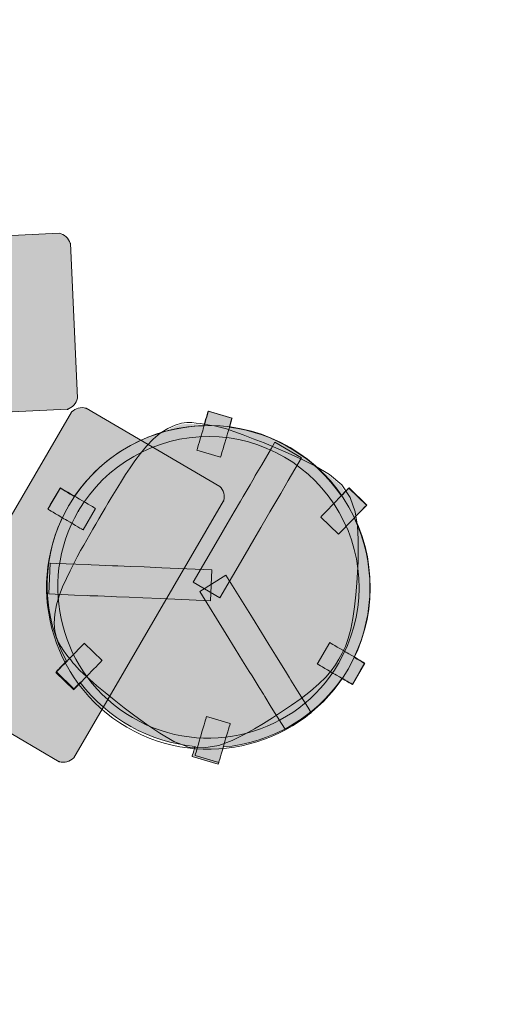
# Model space of a CAD drawing. Header units: millimetres. Extents: x 5 to 415, y 5 to 292.
# Tile 44 of 107: x 225.41 to 233.39, y 103.84 to 119.76. Entities that reach past the tile are written whole.
import ezdxf
from ezdxf.xclip import XClip

# ---------------------------------------------------------------- set-up
doc = ezdxf.new("R2010")
doc.units = ezdxf.units.MM
doc.header["$MEASUREMENT"] = 0
doc.header["$XCLIPFRAME"] = 0
doc.linetypes.add('Discontinu', pattern=[10.583333, 6.35, -4.233333])
for name, color, linetype in [('01-007-DESSINS IMPORTES_GEOMETRE_EXTERNES_XREF', 7, 'Continuous'), ('Nouveau_07-001-MOBILIER CONTRACTUEL', 7, 'Continuous'), ('Nouveau_10-002-LOCALISATION ET TYPE FAUX PLAFONDS', 7, 'Continuous')]:
    doc.layers.add(name, color=color, linetype=linetype)

# ---------------------------------------------------------------- blocks, each defined once
blk = doc.blocks.new('Dessin_1_1', base_point=(-19.415, 56.033))
at = {"layer": 'Nouveau_07-001-MOBILIER CONTRACTUEL', "linetype": 'Continuous', "lineweight": 0, "true_color": 0xffffff}
for points in [[(221.378, 113.241), (226.184, 113.464, 0.269434), (226.348, 113.643), (226.232, 116.148, 0.269434), (226.052, 116.311), (221.246, 116.089, 0.269434), (221.082, 115.909), (221.198, 113.405, 0.269434)], [(226.252, 113.42), (223.825, 109.265, 0.269434), (223.887, 109.03), (226.052, 107.766, 0.269434), (226.287, 107.828), (228.713, 111.982, 0.269434), (228.651, 112.217), (226.487, 113.481, 0.269434)], [(226.392, 109.048, 0.212206), (228.251, 108.013), (228.242, 107.982), (228.23, 107.94), (228.219, 107.905), (228.211, 107.877), (228.205, 107.858), (228.203, 107.848), (228.626, 107.724), (228.628, 107.734), (228.634, 107.752), (228.637, 107.761), (228.642, 107.78), (228.65, 107.808), (228.661, 107.843), (228.673, 107.886), (228.687, 107.934), (228.7, 107.976), (228.708, 108.003, 0.226114), (230.629, 109.117), (230.677, 109.089), (230.715, 109.067), (230.747, 109.048), (230.772, 109.034), (230.789, 109.024), (230.797, 109.019), (230.928, 109.243), (230.994, 109.356), (230.985, 109.361), (230.968, 109.371), (230.943, 109.385), (230.912, 109.404), (230.873, 109.426), (230.83, 109.451, 0.226114), (230.827, 111.708), (230.855, 111.737), (230.893, 111.776), (230.928, 111.812), (230.959, 111.843), (230.985, 111.87), (231.005, 111.891), (231.018, 111.905), (231.025, 111.912), (230.738, 112.191), (230.731, 112.183), (230.718, 112.169), (230.698, 112.149), (230.672, 112.122), (230.641, 112.09), (230.619, 112.068, 0.212206), (228.804, 113.178), (228.818, 113.226), (228.829, 113.262), (228.837, 113.29), (228.843, 113.309), (228.845, 113.318), (228.462, 113.431), (228.459, 113.421), (228.453, 113.403), (228.445, 113.375), (228.435, 113.339), (228.422, 113.297), (228.408, 113.249), (228.394, 113.2, 0.241376), (226.296, 112.055), (226.277, 112.066), (226.23, 112.094), (226.187, 112.119), (226.149, 112.141), (226.117, 112.16), (226.092, 112.174), (226.075, 112.184), (226.066, 112.189), (225.954, 111.998), (225.908, 111.918), (225.869, 111.847), (225.878, 111.842), (225.895, 111.832), (225.92, 111.817), (225.952, 111.799), (225.99, 111.776), (226.033, 111.751), (226.08, 111.724), (226.102, 111.711, 0.240912), (226.172, 109.395), (226.136, 109.358), (226.101, 109.322), (226.07, 109.29), (226.044, 109.264), (226.024, 109.243), (226.011, 109.229), (226.004, 109.222), (226.291, 108.943), (226.297, 108.95), (226.311, 108.964), (226.331, 108.985), (226.357, 109.012), (226.388, 109.043)], [(230.616, 109.531), (230.666, 109.637), (230.712, 109.763), (230.752, 109.912), (230.786, 110.086), (230.813, 110.274), (230.833, 110.467), (230.847, 110.656), (230.86, 110.831), (230.868, 111.001), (230.872, 111.174), (230.869, 111.361), (230.858, 111.574), (230.821, 111.8), (230.741, 112.027), (230.609, 112.232), (230.415, 112.393), (230.19, 112.526), (229.965, 112.639), (229.749, 112.737), (229.548, 112.823), (229.361, 112.9), (229.186, 112.971), (229.023, 113.033), (228.874, 113.086), (228.751, 113.127), (228.666, 113.151), (228.606, 113.166), (228.559, 113.176), (228.513, 113.185), (228.456, 113.195), (228.393, 113.205), (228.33, 113.214), (228.265, 113.222), (228.198, 113.228), (228.116, 113.228), (228.034, 113.218), (227.936, 113.191), (227.82, 113.136), (227.698, 113.06), (227.585, 112.964), (227.48, 112.855), (227.383, 112.736), (227.294, 112.616), (227.215, 112.504), (227.143, 112.397), (227.077, 112.293), (227.016, 112.196), (226.962, 112.107), (226.912, 112.024), (226.862, 111.941), (226.812, 111.857), (226.762, 111.772), (226.711, 111.685), (226.661, 111.598), (226.611, 111.513), (226.562, 111.428), (226.514, 111.344), (226.467, 111.259), (226.416, 111.168), (226.361, 111.068), (226.303, 110.959), (226.245, 110.844), (226.186, 110.72), (226.126, 110.584), (226.07, 110.44), (226.026, 110.295), (225.999, 110.15), (225.992, 110.007), (226.002, 109.878), (226.026, 109.78), (226.058, 109.703), (226.094, 109.639), (226.136, 109.576), (226.174, 109.524), (226.213, 109.473), (226.253, 109.423), (226.291, 109.379), (226.321, 109.343), (226.353, 109.308), (226.394, 109.262), (226.458, 109.2), (226.554, 109.113), (226.673, 109.009), (226.808, 108.898), (226.955, 108.78), (227.114, 108.655), (227.287, 108.522), (227.479, 108.382), (227.689, 108.242), (227.914, 108.111), (228.15, 108.022), (228.394, 108.008), (228.63, 108.049), (228.845, 108.128), (229.037, 108.223), (229.201, 108.312), (229.35, 108.401), (229.494, 108.492), (229.64, 108.588), (229.797, 108.694), (229.955, 108.806), (230.106, 108.922), (230.241, 109.037), (230.351, 109.145), (230.438, 109.247), (230.506, 109.342), (230.563, 109.436)]]:
    blk.add_hatch(color=7, dxfattribs=at).paths.add_polyline_path(points)
at = {"layer": 'Nouveau_07-001-MOBILIER CONTRACTUEL', "color": 7, "linetype": 'Continuous', "lineweight": 13}
for p, q in [((221.246, 116.089), (226.052, 116.311)), ((226.232, 116.148), (226.348, 113.643)), ((226.184, 113.464), (221.378, 113.241)), ((223.825, 109.265), (226.252, 113.42)), ((226.487, 113.481), (228.651, 112.217)), ((228.435, 113.339), (228.445, 113.375)), ((228.45, 113.378), (228.44, 113.343)), ((228.445, 113.375), (228.453, 113.403)), ((228.458, 113.406), (228.45, 113.378)), ((228.453, 113.403), (228.459, 113.421)), ((228.464, 113.425), (228.458, 113.406)), ((228.459, 113.421), (228.462, 113.431)), ((228.462, 113.431), (228.845, 113.318)), ((228.467, 113.434), (228.464, 113.425)), ((228.85, 113.321), (228.467, 113.434)), ((228.394, 113.2), (228.408, 113.249)), ((228.413, 113.252), (228.398, 113.2)), ((228.408, 113.249), (228.422, 113.297)), ((228.427, 113.3), (228.413, 113.252)), ((228.422, 113.297), (228.435, 113.339)), ((228.44, 113.343), (228.427, 113.3)), ((228.818, 113.226), (228.806, 113.184)), ((228.823, 113.23), (228.811, 113.187)), ((228.829, 113.262), (228.818, 113.226)), ((228.834, 113.265), (228.823, 113.23)), ((228.837, 113.29), (228.829, 113.262)), ((228.842, 113.293), (228.834, 113.265)), ((228.843, 113.309), (228.837, 113.29)), ((228.847, 113.312), (228.842, 113.293)), ((228.845, 113.318), (228.843, 113.309)), ((228.85, 113.321), (228.847, 113.312)), ((228.365, 113.091), (228.349, 113.036)), ((228.374, 113.118), (228.365, 113.091)), ((228.382, 113.146), (228.374, 113.118)), ((228.398, 113.2), (228.382, 113.146)), ((228.781, 113.087), (228.765, 113.033)), ((228.797, 113.139), (228.781, 113.087)), ((228.811, 113.187), (228.797, 113.139)), ((228.806, 113.184), (228.804, 113.178)), ((228.308, 112.894), (228.297, 112.859)), ((228.32, 112.936), (228.308, 112.894)), ((228.334, 112.984), (228.32, 112.936)), ((228.349, 113.036), (228.334, 112.984)), ((228.733, 112.923), (228.718, 112.871)), ((228.749, 112.978), (228.733, 112.923)), ((228.757, 113.005), (228.749, 112.978)), ((228.765, 113.033), (228.757, 113.005)), ((229.487, 112.838), (229.54, 112.93)), ((229.972, 112.678), (229.54, 112.93)), ((228.283, 112.812), (228.281, 112.802)), ((228.664, 112.69), (228.281, 112.802)), ((228.289, 112.831), (228.283, 112.812)), ((228.297, 112.859), (228.289, 112.831)), ((228.681, 112.746), (228.673, 112.718)), ((228.691, 112.781), (228.681, 112.746)), ((228.704, 112.824), (228.691, 112.781)), ((228.718, 112.871), (228.704, 112.824)), ((229.329, 112.567), (229.487, 112.838)), ((228.667, 112.699), (228.664, 112.69)), ((228.673, 112.718), (228.667, 112.699)), ((229.226, 112.391), (229.329, 112.567)), ((229.76, 112.315), (229.918, 112.585)), ((229.918, 112.585), (229.972, 112.678)), ((229.14, 112.244), (229.205, 112.356)), ((229.205, 112.356), (229.226, 112.391)), ((229.658, 112.139), (229.76, 112.315)), ((226.071, 112.192), (225.869, 111.847)), ((225.954, 111.998), (226.066, 112.189)), ((226.066, 112.189), (226.075, 112.184)), ((226.071, 112.192), (226.08, 112.187)), ((226.075, 112.184), (226.092, 112.174)), ((226.08, 112.187), (226.097, 112.177)), ((226.092, 112.174), (226.117, 112.16)), ((226.097, 112.177), (226.122, 112.163)), ((226.117, 112.16), (226.149, 112.141)), ((226.122, 112.163), (226.154, 112.144)), ((226.149, 112.141), (226.187, 112.119)), ((226.154, 112.144), (226.192, 112.122)), ((226.187, 112.119), (226.23, 112.094)), ((226.192, 112.122), (226.235, 112.097)), ((226.23, 112.094), (226.277, 112.066)), ((226.235, 112.097), (226.281, 112.069)), ((229.03, 112.056), (229.14, 112.244)), ((229.572, 111.992), (229.637, 112.104)), ((229.637, 112.104), (229.658, 112.139)), ((230.646, 112.094), (230.611, 112.058)), ((230.619, 112.068), (230.641, 112.09)), ((230.641, 112.09), (230.672, 112.122)), ((230.677, 112.125), (230.646, 112.094)), ((230.672, 112.122), (230.698, 112.149)), ((230.702, 112.152), (230.677, 112.125)), ((230.698, 112.149), (230.718, 112.169)), ((230.723, 112.172), (230.702, 112.152)), ((230.718, 112.169), (230.731, 112.183)), ((230.736, 112.187), (230.723, 112.172)), ((230.731, 112.183), (230.738, 112.191)), ((230.743, 112.194), (230.736, 112.187)), ((230.738, 112.191), (231.025, 111.912)), ((230.743, 112.194), (231.03, 111.915)), ((225.908, 111.918), (225.954, 111.998)), ((226.277, 112.066), (226.296, 112.055)), ((226.281, 112.069), (226.33, 112.041)), ((228.713, 111.982), (226.287, 107.828)), ((226.33, 112.041), (226.355, 112.026)), ((226.355, 112.026), (226.38, 112.012)), ((226.38, 112.012), (226.429, 111.983)), ((226.429, 111.983), (226.476, 111.956)), ((226.476, 111.956), (226.519, 111.931)), ((226.519, 111.931), (226.557, 111.908)), ((228.884, 111.805), (228.986, 111.98)), ((228.986, 111.98), (229.03, 112.056)), ((229.462, 111.804), (229.572, 111.992)), ((230.494, 111.937), (230.454, 111.896)), ((230.514, 111.958), (230.494, 111.937)), ((230.534, 111.978), (230.514, 111.958)), ((230.573, 112.019), (230.534, 111.978)), ((230.611, 112.058), (230.573, 112.019)), ((225.869, 111.847), (225.91, 111.917)), ((225.869, 111.847), (225.878, 111.842)), ((225.878, 111.842), (225.869, 111.847)), ((225.878, 111.842), (225.895, 111.832)), ((225.895, 111.832), (225.878, 111.842)), ((225.895, 111.832), (225.92, 111.817)), ((225.92, 111.817), (225.895, 111.832)), ((225.91, 111.917), (225.908, 111.918)), ((225.92, 111.817), (225.952, 111.799)), ((225.952, 111.799), (225.92, 111.817)), ((225.952, 111.799), (225.99, 111.776)), ((225.99, 111.776), (225.952, 111.799)), ((225.99, 111.776), (226.033, 111.751)), ((226.033, 111.751), (225.99, 111.776)), ((226.64, 111.86), (226.438, 111.515)), ((226.557, 111.908), (226.589, 111.89)), ((226.589, 111.89), (226.614, 111.875)), ((226.614, 111.875), (226.631, 111.865)), ((226.631, 111.865), (226.64, 111.86)), ((228.77, 111.611), (228.884, 111.805)), ((229.418, 111.728), (229.462, 111.804)), ((230.351, 111.79), (230.325, 111.763)), ((230.382, 111.822), (230.351, 111.79)), ((230.416, 111.857), (230.382, 111.822)), ((230.454, 111.896), (230.416, 111.857)), ((230.893, 111.776), (230.855, 111.737)), ((230.898, 111.779), (230.86, 111.74)), ((230.928, 111.812), (230.893, 111.776)), ((230.933, 111.815), (230.898, 111.779)), ((230.959, 111.843), (230.928, 111.812)), ((230.964, 111.847), (230.933, 111.815)), ((230.985, 111.87), (230.959, 111.843)), ((230.989, 111.873), (230.964, 111.847)), ((231.005, 111.891), (230.985, 111.87)), ((231.009, 111.894), (230.989, 111.873)), ((231.018, 111.905), (231.005, 111.891)), ((231.023, 111.908), (231.009, 111.894)), ((231.025, 111.912), (231.018, 111.905)), ((231.03, 111.915), (231.023, 111.908)), ((226.033, 111.751), (226.08, 111.724)), ((226.08, 111.724), (226.033, 111.751)), ((226.08, 111.724), (226.129, 111.695)), ((226.102, 111.711), (226.08, 111.724)), ((226.129, 111.695), (226.154, 111.681)), ((226.154, 111.681), (226.179, 111.666)), ((226.179, 111.666), (226.228, 111.638)), ((226.228, 111.638), (226.274, 111.61)), ((226.274, 111.61), (226.317, 111.585)), ((228.628, 111.368), (228.77, 111.611)), ((229.315, 111.553), (229.418, 111.728)), ((230.291, 111.729), (230.284, 111.721)), ((230.284, 111.721), (230.571, 111.443)), ((230.305, 111.743), (230.291, 111.729)), ((230.325, 111.763), (230.305, 111.743)), ((230.741, 111.618), (230.703, 111.579)), ((230.781, 111.658), (230.741, 111.618)), ((230.801, 111.679), (230.781, 111.658)), ((230.821, 111.7), (230.801, 111.679)), ((230.86, 111.74), (230.821, 111.7)), ((230.855, 111.737), (230.827, 111.708)), ((226.317, 111.585), (226.355, 111.563)), ((226.355, 111.563), (226.387, 111.544)), ((226.387, 111.544), (226.412, 111.53)), ((226.412, 111.53), (226.429, 111.52)), ((226.429, 111.52), (226.438, 111.515)), ((229.202, 111.359), (229.315, 111.553)), ((230.592, 111.464), (230.578, 111.45)), ((230.612, 111.485), (230.592, 111.464)), ((230.638, 111.511), (230.612, 111.485)), ((230.669, 111.543), (230.638, 111.511)), ((230.703, 111.579), (230.669, 111.543)), ((228.22, 110.668), (228.628, 111.368)), ((229.06, 111.116), (229.202, 111.359)), ((230.578, 111.45), (230.571, 111.443)), ((225.904, 110.978), (225.883, 110.478)), ((226.01, 110.973), (225.904, 110.978)), ((226.323, 110.96), (226.01, 110.973)), ((228.651, 110.416), (229.06, 111.116)), ((226.527, 110.952), (226.323, 110.96)), ((226.567, 110.95), (226.527, 110.952)), ((226.697, 110.944), (226.567, 110.95)), ((226.915, 110.935), (226.697, 110.944)), ((227.002, 110.932), (226.915, 110.935)), ((227.205, 110.923), (227.002, 110.932)), ((227.429, 110.914), (227.205, 110.923)), ((227.711, 110.902), (227.429, 110.914)), ((228.52, 110.868), (227.711, 110.902)), ((228.52, 110.868), (228.499, 110.369)), ((228.651, 110.416), (228.22, 110.668)), ((228.75, 110.781), (228.326, 110.517)), ((228.75, 110.781), (229.178, 110.093)), ((228.326, 110.517), (228.753, 109.829)), ((225.989, 110.474), (225.883, 110.478)), ((226.302, 110.461), (225.989, 110.474)), ((226.506, 110.452), (226.302, 110.461)), ((226.547, 110.45), (226.506, 110.452)), ((226.676, 110.445), (226.547, 110.45)), ((226.894, 110.436), (226.676, 110.445)), ((226.981, 110.432), (226.894, 110.436)), ((227.184, 110.424), (226.981, 110.432)), ((227.408, 110.414), (227.184, 110.424)), ((227.69, 110.402), (227.408, 110.414)), ((228.499, 110.369), (227.69, 110.402)), ((229.178, 110.093), (229.326, 109.853)), ((228.753, 109.829), (228.901, 109.59)), ((229.326, 109.853), (229.445, 109.662)), ((226.288, 109.506), (226.326, 109.544)), ((226.326, 109.544), (226.361, 109.58)), ((226.361, 109.58), (226.392, 109.612)), ((226.392, 109.612), (226.417, 109.638)), ((226.417, 109.638), (226.437, 109.659)), ((226.437, 109.659), (226.451, 109.673)), ((226.451, 109.673), (226.458, 109.68)), ((226.745, 109.402), (226.458, 109.68)), ((228.901, 109.59), (229.02, 109.399)), ((229.445, 109.662), (229.552, 109.49)), ((230.43, 109.691), (230.229, 109.345)), ((230.439, 109.686), (230.43, 109.691)), ((230.456, 109.676), (230.439, 109.686)), ((230.481, 109.661), (230.456, 109.676)), ((230.513, 109.643), (230.481, 109.661)), ((230.551, 109.62), (230.513, 109.643)), ((230.594, 109.595), (230.551, 109.62)), ((230.641, 109.568), (230.594, 109.595)), ((230.69, 109.539), (230.641, 109.568)), ((226.131, 109.344), (226.169, 109.383)), ((226.136, 109.358), (226.172, 109.395)), ((226.169, 109.383), (226.209, 109.424)), ((226.209, 109.424), (226.229, 109.444)), ((226.229, 109.444), (226.249, 109.465)), ((226.249, 109.465), (226.288, 109.506)), ((226.724, 109.38), (226.738, 109.395)), ((226.738, 109.395), (226.745, 109.402)), ((229.02, 109.399), (229.127, 109.226)), ((229.552, 109.49), (229.598, 109.416)), ((229.598, 109.416), (229.713, 109.231)), ((230.715, 109.525), (230.69, 109.539)), ((230.739, 109.51), (230.715, 109.525)), ((230.788, 109.482), (230.739, 109.51)), ((230.835, 109.454), (230.788, 109.482)), ((230.826, 109.454), (230.83, 109.451)), ((230.83, 109.451), (230.873, 109.426)), ((230.878, 109.429), (230.835, 109.454)), ((230.873, 109.426), (230.912, 109.404)), ((230.916, 109.407), (230.878, 109.429)), ((230.912, 109.404), (230.943, 109.385)), ((230.948, 109.388), (230.916, 109.407)), ((230.943, 109.385), (230.968, 109.371)), ((230.973, 109.374), (230.948, 109.388)), ((226.004, 109.222), (226.011, 109.229)), ((226.291, 108.943), (226.004, 109.222)), ((226.006, 109.215), (226.02, 109.229)), ((226.011, 109.229), (226.024, 109.243)), ((226.02, 109.229), (226.04, 109.25)), ((226.024, 109.243), (226.044, 109.264)), ((226.04, 109.25), (226.066, 109.277)), ((226.044, 109.264), (226.07, 109.29)), ((226.066, 109.277), (226.097, 109.308)), ((226.07, 109.29), (226.101, 109.322)), ((226.097, 109.308), (226.131, 109.344)), ((226.101, 109.322), (226.136, 109.358)), ((226.536, 109.186), (226.575, 109.227)), ((226.575, 109.227), (226.613, 109.266)), ((226.613, 109.266), (226.648, 109.302)), ((226.648, 109.302), (226.679, 109.333)), ((226.679, 109.333), (226.704, 109.36)), ((226.704, 109.36), (226.724, 109.38)), ((229.127, 109.226), (229.173, 109.152)), ((229.713, 109.231), (229.781, 109.121)), ((230.237, 109.34), (230.229, 109.345)), ((230.254, 109.33), (230.237, 109.34)), ((230.279, 109.316), (230.254, 109.33)), ((230.311, 109.297), (230.279, 109.316)), ((230.349, 109.275), (230.311, 109.297)), ((230.392, 109.25), (230.349, 109.275)), ((230.439, 109.223), (230.392, 109.25)), ((230.488, 109.194), (230.439, 109.223)), ((230.999, 109.359), (230.797, 109.013)), ((230.928, 109.243), (230.797, 109.019)), ((230.994, 109.356), (230.928, 109.243)), ((230.968, 109.371), (230.985, 109.361)), ((230.99, 109.364), (230.973, 109.374)), ((230.985, 109.361), (230.994, 109.356)), ((230.999, 109.359), (230.99, 109.364)), ((225.999, 109.208), (226.006, 109.215)), ((226.286, 108.929), (225.999, 109.208)), ((226.384, 109.03), (226.418, 109.065)), ((226.418, 109.065), (226.456, 109.104)), ((226.456, 109.104), (226.496, 109.145)), ((226.496, 109.145), (226.516, 109.166)), ((226.516, 109.166), (226.536, 109.186)), ((229.173, 109.152), (229.288, 108.967)), ((229.781, 109.121), (229.803, 109.086)), ((229.803, 109.086), (229.91, 108.913)), ((230.513, 109.179), (230.488, 109.194)), ((230.538, 109.165), (230.513, 109.179)), ((230.587, 109.136), (230.538, 109.165)), ((230.633, 109.109), (230.587, 109.136)), ((230.634, 109.115), (230.629, 109.117)), ((230.677, 109.084), (230.633, 109.109)), ((230.677, 109.089), (230.634, 109.115)), ((230.715, 109.067), (230.677, 109.089)), ((230.715, 109.062), (230.677, 109.084)), ((230.747, 109.048), (230.715, 109.067)), ((226.052, 107.766), (223.887, 109.03)), ((226.286, 108.929), (226.293, 108.937)), ((226.297, 108.95), (226.291, 108.943)), ((226.293, 108.937), (226.307, 108.951)), ((226.311, 108.964), (226.297, 108.95)), ((226.307, 108.951), (226.327, 108.971)), ((226.331, 108.985), (226.311, 108.964)), ((226.327, 108.971), (226.353, 108.998)), ((226.357, 109.012), (226.331, 108.985)), ((226.353, 108.998), (226.384, 109.03)), ((226.388, 109.043), (226.357, 109.012)), ((226.392, 109.048), (226.388, 109.043)), ((229.288, 108.967), (229.356, 108.857)), ((229.91, 108.913), (230.075, 108.647)), ((230.747, 109.043), (230.715, 109.062)), ((230.772, 109.034), (230.747, 109.048)), ((230.772, 109.028), (230.747, 109.043)), ((230.789, 109.024), (230.772, 109.034)), ((230.789, 109.018), (230.772, 109.028)), ((230.797, 109.019), (230.789, 109.024)), ((230.797, 109.013), (230.789, 109.018)), ((229.356, 108.857), (229.378, 108.822)), ((229.378, 108.822), (229.485, 108.649)), ((229.485, 108.649), (229.651, 108.383)), ((230.075, 108.647), (230.132, 108.556)), ((228.409, 108.405), (228.419, 108.44)), ((228.419, 108.44), (228.428, 108.468)), ((228.428, 108.468), (228.433, 108.487)), ((228.433, 108.487), (228.436, 108.496)), ((228.436, 108.496), (228.82, 108.384)), ((230.132, 108.556), (229.707, 108.292)), ((228.367, 108.263), (228.382, 108.315)), ((228.382, 108.315), (228.397, 108.362)), ((228.397, 108.362), (228.409, 108.405)), ((228.78, 108.25), (228.793, 108.292)), ((228.793, 108.292), (228.803, 108.327)), ((228.803, 108.327), (228.811, 108.355)), ((228.811, 108.355), (228.817, 108.374)), ((228.817, 108.374), (228.82, 108.384)), ((229.651, 108.383), (229.707, 108.292)), ((228.319, 108.099), (228.335, 108.153)), ((228.335, 108.153), (228.343, 108.181)), ((228.343, 108.181), (228.351, 108.208)), ((228.351, 108.208), (228.367, 108.263)), ((228.735, 108.095), (228.751, 108.15)), ((228.751, 108.15), (228.766, 108.202)), ((228.766, 108.202), (228.78, 108.25)), ((228.23, 107.94), (228.242, 107.982)), ((228.242, 107.982), (228.251, 108.013)), ((228.267, 107.921), (228.277, 107.956)), ((228.277, 107.956), (228.289, 107.999)), ((228.289, 107.999), (228.304, 108.047)), ((228.304, 108.047), (228.319, 108.099)), ((228.687, 107.934), (228.703, 107.986)), ((228.7, 107.976), (228.687, 107.934)), ((228.708, 108.003), (228.7, 107.976)), ((228.703, 107.986), (228.719, 108.04)), ((228.719, 108.04), (228.727, 108.068)), ((228.727, 108.068), (228.735, 108.095)), ((228.203, 107.848), (228.205, 107.858)), ((228.626, 107.724), (228.203, 107.848)), ((228.205, 107.858), (228.211, 107.877)), ((228.211, 107.877), (228.219, 107.905)), ((228.219, 107.905), (228.23, 107.94)), ((228.25, 107.865), (228.253, 107.874)), ((228.25, 107.865), (228.634, 107.752)), ((228.253, 107.874), (228.258, 107.893)), ((228.258, 107.893), (228.267, 107.921)), ((228.642, 107.78), (228.65, 107.808)), ((228.65, 107.808), (228.642, 107.78)), ((228.65, 107.808), (228.661, 107.843)), ((228.661, 107.843), (228.65, 107.808)), ((228.661, 107.843), (228.673, 107.886)), ((228.673, 107.886), (228.661, 107.843)), ((228.673, 107.886), (228.687, 107.934)), ((228.687, 107.934), (228.673, 107.886)), ((228.628, 107.734), (228.626, 107.724)), ((228.634, 107.752), (228.628, 107.734)), ((228.634, 107.752), (228.637, 107.761)), ((228.637, 107.761), (228.634, 107.752)), ((228.637, 107.761), (228.642, 107.78)), ((228.642, 107.78), (228.637, 107.761))]:
    blk.add_line(p, q, dxfattribs=at)
at = {"layer": 'Nouveau_07-001-MOBILIER CONTRACTUEL', "color": 5, "linetype": 'Continuous', "lineweight": 5}
for p, q in [((227.81, 113.154), (227.929, 113.209)), ((227.929, 113.209), (228.03, 113.238)), ((228.03, 113.238), (228.115, 113.248)), ((228.115, 113.248), (228.189, 113.248)), ((228.189, 113.248), (228.199, 113.248)), ((228.199, 113.248), (228.267, 113.242)), ((228.267, 113.242), (228.332, 113.234)), ((228.332, 113.234), (228.396, 113.225)), ((228.396, 113.225), (228.459, 113.215)), ((228.459, 113.215), (228.517, 113.204)), ((228.517, 113.204), (228.563, 113.195)), ((227.571, 112.979), (227.686, 113.076)), ((227.686, 113.076), (227.81, 113.154)), ((228.563, 113.195), (228.61, 113.185)), ((228.61, 113.185), (228.671, 113.171)), ((228.671, 113.171), (228.757, 113.146)), ((228.757, 113.146), (228.88, 113.105)), ((228.88, 113.105), (229.03, 113.052)), ((229.03, 113.052), (229.193, 112.989)), ((227.465, 112.868), (227.571, 112.979)), ((229.193, 112.989), (229.369, 112.919)), ((229.369, 112.919), (229.556, 112.842)), ((227.278, 112.628), (227.367, 112.748)), ((227.367, 112.748), (227.465, 112.868)), ((229.556, 112.842), (229.757, 112.756)), ((229.757, 112.756), (229.974, 112.657)), ((227.198, 112.515), (227.278, 112.628)), ((229.974, 112.657), (230.199, 112.543)), ((227.06, 112.304), (227.126, 112.408)), ((227.126, 112.408), (227.198, 112.515)), ((230.199, 112.543), (230.427, 112.41)), ((230.427, 112.41), (230.624, 112.245)), ((226.999, 112.206), (227.06, 112.304)), ((226.894, 112.034), (226.945, 112.118)), ((226.945, 112.118), (226.999, 112.206)), ((230.624, 112.245), (230.759, 112.036)), ((226.795, 111.867), (226.845, 111.951)), ((226.845, 111.951), (226.894, 112.034)), ((230.759, 112.036), (230.84, 111.805)), ((226.694, 111.695), (226.745, 111.782)), ((226.745, 111.782), (226.795, 111.867)), ((230.84, 111.805), (230.878, 111.576)), ((226.643, 111.608), (226.694, 111.695)), ((226.545, 111.438), (226.594, 111.523)), ((226.594, 111.523), (226.643, 111.608)), ((230.878, 111.576), (230.889, 111.362)), ((226.449, 111.269), (226.497, 111.354)), ((226.497, 111.354), (226.545, 111.438)), ((230.889, 111.362), (230.892, 111.174)), ((226.344, 111.077), (226.399, 111.178)), ((226.399, 111.178), (226.449, 111.269)), ((230.892, 111.174), (230.888, 111)), ((226.286, 110.968), (226.344, 111.077)), ((230.888, 111), (230.88, 110.83)), ((226.168, 110.728), (226.227, 110.853)), ((226.227, 110.853), (226.286, 110.968)), ((230.88, 110.83), (230.867, 110.654)), ((226.107, 110.591), (226.168, 110.728)), ((226.052, 110.447), (226.107, 110.591)), ((230.867, 110.654), (230.853, 110.465)), ((226.007, 110.3), (226.052, 110.447)), ((230.853, 110.465), (230.833, 110.272)), ((225.979, 110.152), (226.007, 110.3)), ((230.833, 110.272), (230.806, 110.083)), ((225.972, 110.006), (225.979, 110.152)), ((230.806, 110.083), (230.771, 109.908)), ((225.982, 109.875), (225.972, 110.006)), ((226.007, 109.774), (225.982, 109.875)), ((230.771, 109.908), (230.731, 109.757)), ((226.04, 109.694), (226.007, 109.774)), ((230.731, 109.757), (230.685, 109.629)), ((226.076, 109.63), (226.04, 109.694)), ((226.076, 109.63), (226.081, 109.621)), ((226.12, 109.565), (226.081, 109.621)), ((226.158, 109.512), (226.12, 109.565)), ((230.685, 109.629), (230.634, 109.522)), ((226.198, 109.461), (226.158, 109.512)), ((226.238, 109.411), (226.198, 109.461)), ((226.275, 109.366), (226.238, 109.411)), ((230.58, 109.426), (230.523, 109.331)), ((230.634, 109.522), (230.58, 109.426)), ((226.306, 109.33), (226.275, 109.366)), ((226.338, 109.294), (226.306, 109.33)), ((226.38, 109.248), (226.338, 109.294)), ((226.444, 109.186), (226.38, 109.248)), ((230.454, 109.235), (230.365, 109.132)), ((230.523, 109.331), (230.454, 109.235)), ((226.54, 109.098), (226.444, 109.186)), ((226.66, 108.994), (226.54, 109.098)), ((230.365, 109.132), (230.254, 109.022)), ((226.795, 108.883), (226.66, 108.994)), ((230.119, 108.906), (229.967, 108.79)), ((230.254, 109.022), (230.119, 108.906)), ((226.943, 108.764), (226.795, 108.883)), ((227.102, 108.639), (226.943, 108.764)), ((229.967, 108.79), (229.809, 108.678)), ((227.275, 108.506), (227.102, 108.639)), ((229.809, 108.678), (229.651, 108.572)), ((227.468, 108.366), (227.275, 108.506)), ((229.504, 108.475), (229.36, 108.384)), ((229.651, 108.572), (229.504, 108.475)), ((227.678, 108.225), (227.468, 108.366)), ((229.211, 108.295), (229.046, 108.205)), ((229.36, 108.384), (229.211, 108.295)), ((227.906, 108.093), (227.678, 108.225)), ((228.853, 108.109), (228.636, 108.03)), ((229.046, 108.205), (228.853, 108.109)), ((228.146, 108.002), (227.906, 108.093)), ((228.395, 107.988), (228.146, 108.002)), ((228.636, 108.03), (228.395, 107.988))]:
    blk.add_line(p, q, dxfattribs=at)
at = {"layer": 'Nouveau_07-001-MOBILIER CONTRACTUEL', "color": 7, "linetype": 'Continuous', "lineweight": 13}
for centre, radius, start, end in [((226.001, 116.075), 0.242, 17.4931, 77.8104), ((226.111, 113.694), 0.242, 287.4931, 347.8105), ((226.422, 113.249), 0.242, 74.5572, 134.8745), ((228.467, 110.585), 2.619, 329.7159, 149.7159), ((228.462, 110.581), 2.619, 91.4922, 145.7732), ((228.462, 110.581), 2.619, 34.5653, 82.4885), ((228.467, 110.585), 2.439, 329.7159, 149.7159), ((228.467, 110.585), 2.439, 329.7159, 149.7159), ((228.48, 112.047), 0.242, 344.5573, 44.8746), ((228.467, 110.585), 2.619, 149.7159, 329.7159), ((228.467, 110.585), 2.439, 149.7159, 329.7159), ((228.467, 110.585), 2.439, 149.7159, 329.7159), ((228.401, 110.621), 2.544, 154.6281, 208.8086), ((228.462, 110.581), 2.619, 334.497, 25.4614), ((228.5, 110.576), 2.581, 274.617, 325.5814), ((228.485, 110.622), 2.619, 216.9433, 264.8665), ((226.116, 107.999), 0.242, 254.5572, 314.8745)]:
    blk.add_arc(centre, radius, start, end, dxfattribs=at)
for p in [(226.232, 116.148), (226.184, 113.464), (226.487, 113.481), (228.394, 113.2), (228.713, 111.982), (230.619, 112.068), (226.205, 111.906), (226.36, 111.815), (226.36, 111.815), (226.102, 111.711), (230.826, 109.454), (230.573, 109.354), (230.573, 109.354), (230.729, 109.264), (226.392, 109.048), (228.708, 108.003), (226.052, 107.766)]:
    blk.add_point(p, dxfattribs=at)
at = {"layer": 'Nouveau_10-002-LOCALISATION ET TYPE FAUX PLAFONDS', "color": 8, "linetype": 'Discontinu', "lineweight": 5}
blk.add_arc((257.258, 107.785), 35.827, 333.2106, 137.7854, dxfattribs=at)

msp = doc.modelspace()

# ---------------------------------------------------------------- block references
at = {"layer": '01-007-DESSINS IMPORTES_GEOMETRE_EXTERNES_XREF', "color": 7, "linetype": 'Continuous', "lineweight": 20}
ref = msp.add_blockref('Dessin_1_1', (-19.415, 56.033), dxfattribs=at)
XClip(ref).set_block_clipping_path([(11.4338842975, 39.5369897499), (415, 271.6031054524)])

doc.saveas('drawing.dxf')
